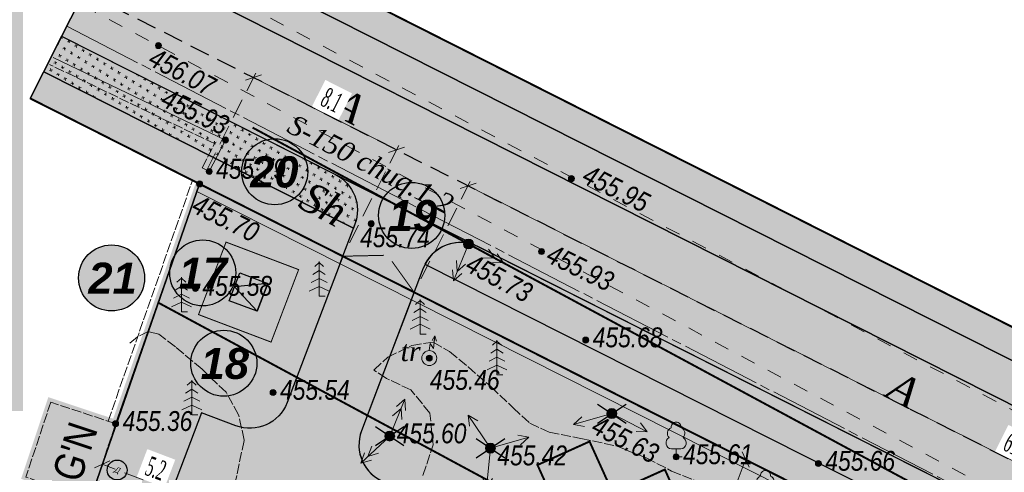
# Model space of a CAD drawing. Extents: x 398198 to 398512, y 4213857 to 4214102.
# Tile 21 of 30: x 398264 to 398313, y 4214025 to 4214048. Entities that reach past the tile are written whole.
import ezdxf
from ezdxf.enums import TextEntityAlignment as Align

# ---------------------------------------------------------------- set-up
doc = ezdxf.new("R2010")
doc.units = 0
doc.header["$LTSCALE"] = 0.5
doc.header["$MEASUREMENT"] = 0
for name, pattern in [('Auto_Street_NotBorder_Line_m1', [3, 1.5, -1.5]), ('Build_Contour_Notresid_m1', [1, 1, 0]), ('Commnctn_Waterpipes_Line_Unground_m1', [10, 8, -0.5, 1, -0.5]), ('Fence_Stone_Contour_Mr1m_m1', [1, 1, 0]), ('G_BUILDING_LINE', [3, 2, -1]), ('Relef_Horizontal_Basic_m1', [1, 1, 0]), ('STRIH_1', [3, 2, -1]), ('ГОСТ 2.303 6', [12, 8, -1.5, 1, -1.5])]:
    doc.linetypes.add(name, pattern=pattern)
doc.layers.add('.', color=7, linetype='Continuous', lineweight=15)
doc.layers.add('Yozuvlar', color=250, linetype='Continuous', lineweight=18)
for name, color, linetype in [('01_Red', 7, 'Continuous'), ('Bino', 7, 'Continuous'), ('TREE', 74, 'Continuous')]:
    doc.layers.add(name, color=color, linetype=linetype)
for name, color, linetype, lineweight, true_color in [('AUTO#_ROADS_EXIST_L', 7, 'Continuous', 15, 0x000000), ('AUTO#_ROADS_MTRAL_T', 7, 'Continuous', 15, 0x000000), ('COMMN_OBJCT_#####_B', 7, 'Continuous', 15, 0x000000), ('COMMN_OBJCT_WATER_L', 7, 'Continuous', 15, 0x000000), ('COMMN_OBJCT_WATER_T', 7, 'Continuous', 15, 0x000000), ('GREEN_VGTAT_SRVEY_B', 7, 'Continuous', 15, 0x000000)]:
    doc.layers.add(name, color=color, linetype=linetype, lineweight=lineweight, true_color=true_color)
for name, color, linetype, true_color in [('BUILD_NORES_CNTUR_P', 7, 'Continuous', 0x000000), ('BUILD_NORES_TITLE_T', 7, 'Continuous', 0x000000), ('COMMN_OBJCT_ELCTR_B', 7, 'Continuous', 0x000000), ('COMMN_OBJCT_ELCTR_T', 7, 'Continuous', 0x000000), ('FENCE_GRDRL_#####_L', 7, 'Continuous', 0x000000), ('RELEF_HRZNT_BASIC_L', 7, 'Continuous', 0x000000), ('RELEF_POINT_PICKT_B', 7, 'Continuous', 0x000000), ('RELEF_POINT_PICKT_T', 7, 'Continuous', 0x000000)]:
    doc.layers.add(name, color=color, linetype=linetype, true_color=true_color)
doc.styles.add('TimesNewRomanCyr', font='times.ttf', dxfattribs={"width": 0.5, "height": 1})
doc.styles.add('V@ler@Live', font='isocpeui.ttf')
doc.styles.add('БМ-431 (Times New Roman К)', font='timesi.ttf', dxfattribs={"height": 1})
doc.styles.add('Д-431 (Arial Narrow К)', font='ARIALNI.TTF', dxfattribs={"height": 1})
doc.styles.add('Р-131 (Arial Narrow)', font='ARIALN.TTF', dxfattribs={"height": 1})
doc.linetypes.add('Fence_Stone_Mr1m_08_m1', pattern='A,8,[1,Topography.shx,S=0.8,R=90,X=0,Y=0],0', length=8)
doc.linetypes.add('ОГРАДА_М_1М', pattern='A,2.5,["о",Standard,S=1,R=0,X=0,Y=-0.35],0.5,["0",Standard,S=0.5,R=0,X=-0.3,Y=-0.25],2.5', length=5.5)
doc.dimstyles.new('GENPLAN1', dxfattribs={"dimscale": 0.5, "dimtxt": 1, "dimasz": 1.2, "dimexe": 1.3, "dimexo": 1.5, "dimgap": 0.5, "dimtad": 1, "dimdec": 1, "dimzin": 0, "dimdsep": 46, "dimtxsty": 'TimesNewRomanCyr', "dimblk1": 'OBLIQUE', "dimblk2": 'OBLIQUE', "dimsah": 1, "dimcen": 1, "dimadec": 0, "dimazin": 0, "dimtfac": 0.75, "dimtdec": 1, "dimtix": 1, "dimtmove": 0, "dimatfit": 3, "dimfxl": 1, "dimtvp": 1.2, "dimtfill": 1, "dimlwd": 0, "dimlwe": 0, "dimarcsym": 0})
pattern_1 = [(12.94967521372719, (0, 0), (0.225141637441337, 0.3595987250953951), [0.15, -0.4499999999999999]), (102.9496752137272, (0.08989968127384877, -0.05628540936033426), (-0.359598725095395, 0.225141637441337), [0.15, -0.4499999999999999])]

# ---------------------------------------------------------------- blocks, each defined once
blk = doc.blocks.new('CommnctnPoleTcircle_m1')
at = {"layer": 'COMMN_OBJCT_#####_B', "lineweight": 13, "true_color": 0xfffffe}
h = blk.add_hatch(color=7, dxfattribs=at)
edge = h.paths.add_edge_path()
edge.add_arc((1e-16, -2e-16), 0.4999999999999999, 0, 360)
at = {"layer": 'COMMN_OBJCT_#####_B', "color": 18, "lineweight": 9, "true_color": 0x000000}
blk.add_circle((0, 0), 0.5, dxfattribs=at)
blk = doc.blocks.new('ElectricHighVLP_m1')
at = {"layer": 'COMMN_OBJCT_ELCTR_B', "color": 18, "linetype": 'Continuous', "lineweight": 20, "true_color": 0x000000}
for p, q in [((0, 0), (4, 0)), ((3, 0), (2, 0.5)), ((3, 0), (2, -0.5)), ((4, 0), (3, 0.5)), ((4, 0), (3, -0.5))]:
    blk.add_line(p, q, dxfattribs=at)
blk = doc.blocks.new('ElctrTransformerEarth_m1')
at = {"layer": 'COMMN_OBJCT_ELCTR_B', "linetype": 'Continuous', "lineweight": 15, "true_color": 0x000000}
h = blk.add_hatch(color=18, dxfattribs=at)
h.dxf.hatch_style = 1
edge = h.paths.add_edge_path()
edge.add_arc((0, 0), 0.75, 0, 360)
at = {"layer": 'COMMN_OBJCT_ELCTR_B', "color": 18, "linetype": 'Continuous', "lineweight": 20, "true_color": 0x000000}
for points in [[(0, 0.75), (0.08974686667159, 1.459962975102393), (0.410350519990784, 0.975522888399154), (0.5700258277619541, 2.251473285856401), (0.5015934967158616, 1.704636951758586)], [(0.2813961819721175, 1.775728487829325), (0.5700258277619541, 2.251473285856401), (0.7268534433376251, 1.719982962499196)]]:
    blk.add_lwpolyline(points, dxfattribs=at)
at = {"layer": 'COMMN_OBJCT_ELCTR_B', "color": 18, "linetype": 'Continuous', "lineweight": 15, "true_color": 0x000000}
blk.add_circle((0, 0), 0.75, dxfattribs=at)
blk = doc.blocks.new('ElectricLowVLP_m1')
at = {"layer": 'COMMN_OBJCT_ELCTR_B', "color": 18, "linetype": 'Continuous', "lineweight": 20, "true_color": 0x000000}
for p, q in [((0, 0), (4, 0)), ((4, 0), (3, 0.5)), ((4, 0), (3, -0.5))]:
    blk.add_line(p, q, dxfattribs=at)
blk = doc.blocks.new('GreenBroadleaf_m1')
at = {"layer": 'GREEN_VGTAT_SRVEY_B', "linetype": 'Continuous', "lineweight": 13, "true_color": 0xfffffe}
h = blk.add_hatch(color=7, dxfattribs=at)
h.dxf.hatch_style = 1
edge = h.paths.add_edge_path()
edge.add_line((-0.4761904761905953, 0.7999999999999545), (0.4761904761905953, 0.7999999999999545))
edge.add_arc((0.406312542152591, 1.407963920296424), 0.6119665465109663, 276.5566696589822, 421.5804886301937)
edge.add_arc((0.2768548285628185, 2.37654374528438), 0.601836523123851, 314.3499425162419, 428.7547873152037)
edge.add_arc((-0.0025463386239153, 2.998763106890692), 0.5012433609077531, 352.9771317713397, 449.7089336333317)
edge.add_arc((0.0025463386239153, 2.998763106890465), 0.5012433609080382, 90.29106636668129, 187.0228682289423)
edge.add_arc((-0.2768548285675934, 2.37654374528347), 0.60183652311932, 111.2452126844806, 225.6500574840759)
edge.add_arc((-0.4063125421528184, 1.407963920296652), 0.6119665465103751, 118.41951136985, 263.4433303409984)
at = {"layer": 'GREEN_VGTAT_SRVEY_B', "color": 18, "linetype": 'Continuous', "lineweight": 13, "true_color": 0x000000}
blk.add_line((-0.4761904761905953, 0.7999999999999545), (0.4761904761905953, 0.7999999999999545), dxfattribs=at)
blk.add_lwpolyline([(0, 0.7999999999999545), (0, 0), (0.6000000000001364, 0)], dxfattribs=at)
for centre, radius, start, end in [((0.0025463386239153, 2.998763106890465), 0.5012433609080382, 90.29106636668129, 187.0228682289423), ((-0.0025463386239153, 2.998763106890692), 0.5012433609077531, 352.9771317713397, 89.7089336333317), ((-0.2768548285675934, 2.37654374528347), 0.60183652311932, 111.2452126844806, 225.6500574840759), ((0.2768548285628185, 2.37654374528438), 0.601836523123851, 314.3499425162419, 68.75478731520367), ((-0.4063125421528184, 1.407963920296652), 0.6119665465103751, 118.41951136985, 263.4433303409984), ((0.406312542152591, 1.407963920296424), 0.6119665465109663, 276.5566696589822, 61.58048863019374)]:
    blk.add_arc(centre, radius, start, end, dxfattribs=at)
blk = doc.blocks.new('GreenSpruce_m1')
at = {"layer": 'GREEN_VGTAT_SRVEY_B', "color": 18, "linetype": 'Continuous', "lineweight": 13, "true_color": 0x000000, "flags": 128}
for points in [[(-0.4444444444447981, 3.000000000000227), (0, 3.400000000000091), (0.4444444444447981, 3.000000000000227)], [(0, 3.5), (0, 0), (0.5999999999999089, 0)], [(-0.62222222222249, 2.200000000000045), (0, 2.600000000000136), (0.62222222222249, 2.200000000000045)], [(-1, 0.5), (0, 1), (1, 0.5)], [(-0.8000000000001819, 1.400000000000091), (0, 1.800000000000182), (0.8000000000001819, 1.400000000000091)]]:
    blk.add_lwpolyline(points, dxfattribs=at)
blk = doc.blocks.new('PointHight_m1')
at = {"layer": 'RELEF_POINT_PICKT_B', "linetype": 'Continuous', "lineweight": 15, "true_color": 0x000000}
h = blk.add_hatch(color=18, dxfattribs=at)
edge = h.paths.add_edge_path()
edge.add_arc((8.94147e-11, 2.024967e-10), 0.3, 0, 360)
at = {"layer": 'RELEF_POINT_PICKT_B', "color": 18, "linetype": 'Continuous', "lineweight": 15, "true_color": 0x000000}
blk.add_circle((8.94147e-11, 2.024967e-10), 0.3, dxfattribs=at)
blk.add_point((8.94147e-11, 2.024967e-10), dxfattribs=at)
blk = doc.blocks.new('wdqwqwwq')
at = {"layer": 'AUTO#_ROADS_EXIST_L', "color": 18, "linetype": 'Auto_Street_NotBorder_Line_m1', "lineweight": 15, "true_color": 0x000000}
for points, elevation in [([(398268.546851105, 4214052.449537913), (398323.86, 4214023.209999), (398379.0629745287, 4213995.215138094)], 456.0530000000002), ([(398377.0952908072, 4213991.893539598), (398348.98, 4214006.239998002), (398322.01, 4214019.610001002), (398266.8898649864, 4214048.997346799)], 455.472)]:
    blk.add_lwpolyline(points, dxfattribs=dict(at, elevation=elevation))
at = {"layer": 'BUILD_NORES_CNTUR_P', "color": 18, "linetype": 'Build_Contour_Notresid_m1', "lineweight": 13, "true_color": 0x000000, "flags": 128}
blk.add_lwpolyline([(398265.4728674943, 4214028.932799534), (398264.2200708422, 4214025.164311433), (398267.4772033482, 4214024.081509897), (398268.7300000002, 4214027.849998)], close=True, dxfattribs=at)
at = {"layer": 'COMMN_OBJCT_WATER_L', "color": 5, "linetype": 'Commnctn_Waterpipes_Line_Unground_m1', "lineweight": 15, "true_color": 0x0000ff, "flags": 128}
for points in [[(398266.2782632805, 4214047.850201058), (398266.2782632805, 4214047.850201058)], [(398266.2782632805, 4214047.850201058), (398376.5044165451, 4213990.73558122), (398376.5044165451, 4213990.73558122), (398376.5044165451, 4213990.73558122)]]:
    blk.add_lwpolyline(points, dxfattribs=at)
at = {"layer": 'FENCE_GRDRL_#####_L', "color": 18, "linetype": 'Fence_Stone_Mr1m_08_m1', "lineweight": 13, "true_color": 0x000000, "elevation": 455.793}
blk.add_lwpolyline([(398273.43, 4214040.540001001), (398274.25, 4214042.120003), (398265.5851045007, 4214046.278988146)], dxfattribs=at)
at = {"layer": 'FENCE_GRDRL_#####_L', "color": 18, "linetype": 'Fence_Stone_Contour_Mr1m_m1', "lineweight": 13, "true_color": 0x000000, "elevation": 455.793}
blk.add_lwpolyline([(398273.43, 4214040.540001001), (398273.0749661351, 4214040.724258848), (398273.704864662, 4214041.937967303), (398265.4120176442, 4214045.91837625)], dxfattribs=at)
at = {"layer": 'FENCE_GRDRL_#####_L', "color": 18, "linetype": 'Fence_Stone_Contour_Mr1m_m1', "lineweight": 13, "true_color": 0x000000}
blk.add_lwpolyline([(398268.3524468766, 4214027.982110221), (398272.5898709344, 4214040.091911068), (398337.45, 4214007.330002)], dxfattribs=at)
at = {"layer": 'FENCE_GRDRL_#####_L', "color": 18, "linetype": 'Fence_Stone_Mr1m_08_m1', "lineweight": 13, "true_color": 0x000000}
blk.add_lwpolyline([(398268.73, 4214027.849998), (398272.8167437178, 4214039.529181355), (398337.2696546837, 4214006.972964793)], dxfattribs=at)
at = {"layer": 'RELEF_HRZNT_BASIC_L', "color": 34, "linetype": 'Relef_Horizontal_Basic_m1', "lineweight": 15, "true_color": 0xa55200, "elevation": 455.4999999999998}
for points in [[(398262.5099029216, 4214010.883333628), (398263.2, 4214010.070000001), (398263.5000000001, 4214009.709998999), (398264.5700000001, 4214010.43), (398266.3400000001, 4214012.470001), (398268.4300000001, 4214014.769997), (398270.13, 4214016.370002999), (398271.5000000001, 4214017.739998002), (398272.73, 4214019.559998), (398273.82, 4214021.949997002), (398274.71, 4214024.75), (398275.19, 4214027.029999), (398274.91, 4214028.290001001), (398274.2800000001, 4214029.43), (398273.0700000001, 4214030.589995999), (398271.73, 4214031.720001), (398270.9000000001, 4214032.360001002), (398270.37, 4214032.489998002), (398269.8300000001, 4214032.220001), (398269.3800000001, 4214031.860001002)], [(398284.17, 4214025.25), (398284.68, 4214026.790001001), (398284.5199242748, 4214028.377311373), (398283.5700000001, 4214029.550002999), (398282.3400000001, 4214030.129996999), (398281.71, 4214030.550002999), (398282.4, 4214031.190002), (398283.61, 4214031.790001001), (398284.6900000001, 4214031.949997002), (398285.5075352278, 4214031.482965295), (398286.44, 4214030.709998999), (398287.5900000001, 4214029.699997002), (398288.69, 4214028.660004), (398289.54, 4214027.879997), (398290.5200000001, 4214027.419998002), (398292.1, 4214027.110001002), (398293.88, 4214026.730003), (398295.39, 4214026.129997), (398296.66, 4214025.470001), (398297.92, 4214024.959998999)]]:
    blk.add_lwpolyline(points, dxfattribs=at)
at = {"layer": 'COMMN_OBJCT_#####_B', "color": 18, "true_color": 0x000000, "xscale": 0.5, "yscale": 0.5, "zscale": 0.5}
for p in [(398286.46, 4214036.889998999), (398293.66, 4214028.360001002), (398282.5, 4214027.230003), (398287.56, 4214026.620003)]:
    blk.add_blockref('CommnctnPoleTcircle_m1', p, dxfattribs=at)
at = {"layer": 'COMMN_OBJCT_ELCTR_B', "color": 18, "true_color": 0x000000}
for name, p, xscale, yscale, zscale, rotation in [('ElectricHighVLP_m1', (398286.46, 4214036.889998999), 0.4999999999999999, 0.4999999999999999, 0.4999999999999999, 247.7094091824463), ('ElectricHighVLP_m1', (398286.46, 4214036.889998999), 0.5, 0.5, 0.5, 331.6391721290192), ('ElectricHighVLP_m1', (398282.5, 4214027.230003), 0.5, 0.5, 0.5, 67.7044263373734), ('ElectricLowVLP_m1', (398293.66, 4214028.360001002), 0.5, 0.5, 0.5, 195.9205644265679), ('ElectricLowVLP_m1', (398293.6599999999, 4214028.360001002), 0.4999999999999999, 0.4999999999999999, 0.4999999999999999, 332.7948014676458), ('ElectricLowVLP_m1', (398287.56, 4214026.620003), 0.5, 0.5, 0.5, 124.1256639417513), ('ElectricHighVLP_m1', (398282.5, 4214027.230003), 0.5, 0.5, 0.5, 223.340048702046), ('ElectricLowVLP_m1', (398287.5599999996, 4214026.620003), 0.5, 0.5, 0.5, 15.92056443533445), ('ElectricLowVLP_m1', (398287.56, 4214026.620003), 0.5, 0.5, 0.5, 264.252170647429)]:
    blk.add_blockref(name, p, dxfattribs=dict(at, xscale=xscale, yscale=yscale, zscale=zscale, rotation=rotation))
at = {"layer": 'COMMN_OBJCT_ELCTR_B', "color": 18, "true_color": 0x000000, "xscale": 0.5, "yscale": 0.5, "zscale": 0.5}
blk.add_blockref('ElctrTransformerEarth_m1', (398284.49, 4214031.150002), dxfattribs=at)
at = {"layer": 'GREEN_VGTAT_SRVEY_B', "color": 18, "true_color": 0x000000, "xscale": 0.5, "yscale": 0.5, "zscale": 0.5}
for name, p in [('GreenSpruce_m1', (398278.9543378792, 4214034.260652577)), ('GreenSpruce_m1', (398272.034186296, 4214033.471636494)), ('GreenSpruce_m1', (398284.0263630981, 4214032.349656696)), ('GreenSpruce_m1', (398287.8901118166, 4214030.302231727)), ('GreenSpruce_m1', (398272.554026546, 4214028.291279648)), ('GreenBroadleaf_m1', (398296.89, 4214026.18)), ('GreenBroadleaf_m1', (398301.3801890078, 4214023.75009874))]:
    blk.add_blockref(name, p, dxfattribs=at)
at = {"layer": 'RELEF_POINT_PICKT_B', "color": 18, "true_color": 0x000000, "xscale": 0.5, "yscale": 0.5, "zscale": 0.5}
for p in [(398270.8800000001, 4214046.870003, 456.0659999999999), (398274.25, 4214042.120002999, 455.9280000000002), (398273.43, 4214040.540001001, 455.7929999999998), (398291.63, 4214040.18, 455.9499999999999), (398272.9500000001, 4214039.910004, 455.703), (398281.5700000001, 4214037.910004, 455.735), (398286.4600000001, 4214036.889998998, 455.725), (398290.13, 4214036.510001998, 455.934), (398272.74, 4214034.650002, 455.583), (398292.35, 4214032.059998, 455.683), (398284.49, 4214031.150001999, 455.4619999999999), (398276.6400000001, 4214029.419998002, 455.538), (398293.66, 4214028.360001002, 455.629), (398268.73, 4214027.849998, 455.36), (398282.5, 4214027.230003, 455.5959999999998), (398287.56, 4214026.620002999, 455.416), (398296.89, 4214026.18, 455.6099999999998), (398304.04, 4214025.849998, 455.6639999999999)]:
    blk.add_blockref('PointHight_m1', p, dxfattribs=at)
at = {"layer": 'AUTO#_ROADS_MTRAL_T', "color": 18, "true_color": 0x000000, "style": 'БМ-431 (Times New Roman К)'}
for s, p in [('A', (398280.0909076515, 4214043.163312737)), ('Sh', (398278.8267239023, 4214038.236686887)), ('A', (398307.9647357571, 4214028.90129936))]:
    blk.add_text(s, height=1.5, rotation=332.1382533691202, dxfattribs=at).set_placement(p, align=Align.CENTER)
at = {"layer": 'BUILD_NORES_TITLE_T', "color": 18, "true_color": 0x000000, "style": 'Р-131 (Arial Narrow)'}
blk.add_text("G'N", height=1.5, rotation=71.61112292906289, dxfattribs=at).set_placement((398266.6801957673, 4214026.438951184), align=Align.MIDDLE)
at = {"layer": 'COMMN_OBJCT_ELCTR_T', "color": 18, "linetype": 'Continuous', "true_color": 0x000000, "style": 'БМ-431 (Times New Roman К)'}
blk.add_text('tr', height=1, dxfattribs=at).set_placement((398283.047874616, 4214030.697658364), align=Align.BOTTOM_LEFT)
at = {"layer": 'COMMN_OBJCT_WATER_T', "color": 18, "linetype": 'Continuous', "true_color": 0x000000, "style": 'БМ-431 (Times New Roman К)'}
blk.add_text('S-150 chuq.1.2', height=1, rotation=332.6086830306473, dxfattribs=at).set_placement((398281.4807241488, 4214040.787560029), align=Align.MIDDLE)
at = {"layer": 'RELEF_POINT_PICKT_T', "color": 18, "true_color": 0x000000, "style": 'Д-431 (Arial Narrow К)'}
for s, rotation, p in [('456.07', 332.1382533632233, (398270.5287925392, 4214046.369342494, 456.0659999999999)), ('455.93', 334.3598792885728, (398271.1535776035, 4214044.31102526, 455.9280000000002)), ('455.95', 333.1939974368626, (398292.3168061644, 4214040.475034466, 455.9499999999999)), ('455.70', 333.2009147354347, (398272.6998918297, 4214038.97620817, 455.703)), ('455.93', 333.7595189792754, (398290.5036200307, 4214036.476340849, 455.934)), ('455.73', 331.6391721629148, (398286.4600665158, 4214036.015371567, 455.725)), ('455.63', 332.7948014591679, (398292.7838521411, 4214027.866877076, 455.629))]:
    blk.add_text(s, height=1, rotation=rotation, dxfattribs=at).set_placement(p, align=Align.MIDDLE_LEFT)
for s, p in [('455.79', (398273.7800000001, 4214040.675001, 455.7929999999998)), ('455.74', (398281.0115177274, 4214037.228665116, 455.735)), ('455.58', (398273.0900000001, 4214034.785002, 455.583)), ('455.68', (398292.7, 4214032.194998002, 455.683)), ('455.46', (398284.5193379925, 4214030.054991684, 455.4619999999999)), ('455.54', (398276.99, 4214029.554998, 455.538)), ('455.36', (398269.08, 4214027.984998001, 455.36)), ('455.60', (398282.85, 4214027.365003, 455.5959999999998)), ('455.42', (398287.91, 4214026.255003, 455.416)), ('455.61', (398297.24, 4214026.314999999, 455.6099999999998)), ('455.66', (398304.39, 4214025.984997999, 455.6639999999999))]:
    blk.add_text(s, height=1, dxfattribs=at).set_placement(p, align=Align.MIDDLE_LEFT)
blk = doc.blocks.new('qdqwdqwdwq')
at = {"color": 1, "linetype": 'Continuous', "lineweight": 25, "ltscale": 100}
blk.add_circle((1627131.486846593, 1455537.284221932), 500, dxfattribs=at)
at = {"color": 1, "linetype": 'Continuous', "lineweight": 25, "ltscale": 100, "style": 'V@ler@Live'}
blk.add_text('Д', height=300, dxfattribs=at).set_placement((1627116.259573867, 1455537.284221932), align=Align.MIDDLE_CENTER)
blk = doc.blocks.new('ииваиава')
at = {"color": 1, "linetype": 'Continuous'}
for points in [[(402379.0700488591, 4230314.275530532), (402380.7963843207, 4230315.42642084)], [(402379.0700488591, 4230315.42642084), (402380.7963843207, 4230314.275530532)]]:
    blk.add_lwpolyline(points, dxfattribs=at)
blk = doc.blocks.new('A$C5E723249')
at = {"linetype": 'Continuous', "lineweight": 30}
h = blk.add_hatch(color=256, dxfattribs=at)
h.dxf.hatch_style = 1
h.paths.add_polyline_path([(-1.020479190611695, 2.277346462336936), (0.4687932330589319, 2.098272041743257), (0.289718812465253, 0.6089996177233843), (-1.199553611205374, 0.7880740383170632)])
h = blk.add_hatch(color=1, dxfattribs=at)
h.dxf.hatch_style = 1
h.paths.add_polyline_path([(0.4687932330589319, 2.098272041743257), (-1.110016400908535, 1.532710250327), (0.289718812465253, 0.6089996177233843)])
at = {"linetype": 'Continuous', "lineweight": 30, "elevation": 372.794}
blk.add_lwpolyline([(-1.020479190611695, 2.277346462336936), (0.4687932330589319, 2.098272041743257), (0.289718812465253, 0.6089996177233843), (-1.199553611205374, 0.7880740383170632)], close=True, dxfattribs=at)
blk.add_lwpolyline([(0.4687932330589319, 2.098272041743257), (-1.110016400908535, 1.532710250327), (0.289718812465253, 0.6089996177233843), (0.4687932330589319, 2.098272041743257)], dxfattribs=at)
blk = doc.blocks.new('ЦЕППП3П')
at = {"layer": '.', "linetype": 'ByBlock', "lineweight": 30, "true_color": 0xffffff}
h = blk.add_hatch(color=7, dxfattribs=at)
h.dxf.hatch_style = 1
edge = h.paths.add_edge_path()
edge.add_arc((45296.4496340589, 54957.09264077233), 1.274023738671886, 0, 360)
at = {"color": 0, "linetype": 'ByBlock', "lineweight": 25}
blk.add_circle((45296.4496340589, 54957.09264077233), 1.274023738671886, dxfattribs=at)
blk = doc.blocks.new('_Oblique')
at = {"color": 0, "linetype": 'ByBlock', "lineweight": -2}
blk.add_line((-0.5, -0.5), (0.5, 0.5), dxfattribs=at)
blk = doc.blocks.new('*D144')
at = {"color": 0, "linetype": 'G_BUILDING_LINE', "lineweight": 0, "transparency": 16777216}
for p, q in [((398296.2436140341, 4214015.109638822), (398300.3828249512, 4214026.053236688)), ((398299.6813261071, 4214026.318565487), (398299.7748592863, 4214026.283188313)), ((398295.5421151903, 4214015.374967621), (398295.6356483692, 4214015.339590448))]:
    blk.add_line(p, q, dxfattribs=at)
at = {"layer": 'Defpoints', "color": 0, "linetype": 'Continuous', "transparency": 16777216}
for p in [(398300.3828249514, 4214026.053236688), (398300.3828249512, 4214026.053236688), (398296.2436140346, 4214015.109638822, 455.3879985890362)]:
    blk.add_point(p, dxfattribs=at)
at = {"color": 0, "linetype": 'Continuous', "lineweight": 0, "transparency": 16777216, "xscale": 0.6, "yscale": 0.6, "zscale": 0.6}
for p, rotation in [((398300.3828249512, 4214026.053236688), 69.28181458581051), ((398296.2436140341, 4214015.109638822), 249.2818145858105)]:
    blk.add_blockref('_Oblique', p, dxfattribs=dict(at, rotation=rotation))
at = {"color": 0, "linetype": 'Continuous', "transparency": 16777216, "insert": (398297.6022796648, 4214020.850337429), "char_height": 1, "attachment_point": 5, "rotation": 69.28181458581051, "style": 'TimesNewRomanCyr', "bg_fill": 3, "box_fill_scale": 1.25, "bg_fill_color": 256, "bg_fill_true_color": 13158600, "bg_fill_transparency": 0}
blk.add_mtext('11.7', dxfattribs=at)
blk = doc.blocks.new('*D146')
at = {"color": 0, "linetype": 'G_BUILDING_LINE', "lineweight": 0, "transparency": 16777216}
for p, q in [((398268.31795532, 4214026.510008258), (398268.2824243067, 4214026.416533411)), ((398272.9160333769, 4214023.95986371), (398268.0514727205, 4214025.808946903)), ((398272.6495507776, 4214023.258802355), (398272.6850817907, 4214023.352277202))]:
    blk.add_line(p, q, dxfattribs=at)
at = {"layer": 'Defpoints', "color": 0, "linetype": 'Continuous', "transparency": 16777216}
for p in [(398268.0514727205, 4214025.808946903, 455.36), (398268.0514727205, 4214025.808946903), (398272.9160333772, 4214023.95986371, 455.3879985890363)]:
    blk.add_point(p, dxfattribs=at)
at = {"color": 0, "linetype": 'Continuous', "lineweight": 0, "transparency": 16777216, "xscale": 0.6, "yscale": 0.6, "zscale": 0.6}
for p, rotation in [((398268.0514727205, 4214025.808946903), 159.1875471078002), ((398272.9160333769, 4214023.95986371), 339.1875471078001)]:
    blk.add_blockref('_Oblique', p, dxfattribs=dict(at, rotation=rotation))
at = {"color": 0, "linetype": 'Continuous', "transparency": 16777216, "insert": (398270.7538220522, 4214025.594901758), "char_height": 1, "attachment_point": 5, "rotation": 339.1875471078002, "style": 'TimesNewRomanCyr', "bg_fill": 3, "box_fill_scale": 1.25, "bg_fill_color": 256, "bg_fill_true_color": 13158600, "bg_fill_transparency": 0}
blk.add_mtext('5.2', dxfattribs=at)
blk = doc.blocks.new('*D158')
at = {"color": 0, "linetype": 'G_BUILDING_LINE', "lineweight": 0, "transparency": 16777216}
for p, q in [((398273.2883672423, 4214040.579337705), (398275.9506838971, 4214045.845596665)), ((398275.6574258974, 4214045.265510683), (398282.8466464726, 4214041.631055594)), ((398280.4775878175, 4214036.944882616), (398283.1399044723, 4214042.211141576))]:
    blk.add_line(p, q, dxfattribs=at)
at = {"layer": 'Defpoints', "color": 0, "linetype": 'Continuous', "transparency": 16777216}
for p in [(398282.8466464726, 4214041.631055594), (398272.9499926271, 4214039.910007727), (398280.1392132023, 4214036.275552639)]:
    blk.add_point(p, dxfattribs=at)
at = {"color": 0, "linetype": 'Continuous', "lineweight": 0, "transparency": 16777216, "xscale": 0.6, "yscale": 0.6, "zscale": 0.6}
for p, rotation in [((398275.6574258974, 4214045.265510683), 153.1814722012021), ((398282.8466464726, 4214041.631055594), 333.1814722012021)]:
    blk.add_blockref('_Oblique', p, dxfattribs=dict(at, rotation=rotation))
at = {"color": 0, "linetype": 'Continuous', "transparency": 16777216, "insert": (398279.5949647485, 4214044.126621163), "char_height": 1, "attachment_point": 5, "rotation": 333.1814722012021, "style": 'TimesNewRomanCyr', "bg_fill": 3, "box_fill_scale": 1.25, "bg_fill_color": 256, "bg_fill_true_color": 13158600, "bg_fill_transparency": 0}
blk.add_mtext('8.1', dxfattribs=at)
blk = doc.blocks.new('*D160')
at = {"color": 0, "linetype": 'G_BUILDING_LINE', "lineweight": 0, "transparency": 16777216}
for p, q in [((398284.0672907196, 4214035.130135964), (398286.7293637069, 4214040.395912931)), ((398286.4361057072, 4214039.815826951), (398340.9978968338, 4214012.232533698)), ((398338.6290818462, 4214007.546842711), (398341.2911548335, 4214012.812619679))]:
    blk.add_line(p, q, dxfattribs=at)
at = {"layer": 'Defpoints', "color": 0, "linetype": 'Continuous', "transparency": 16777216}
for p in [(398283.7289161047, 4214034.460805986), (398340.9978968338, 4214012.232533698), (398338.2907072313, 4214006.877512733)]:
    blk.add_point(p, dxfattribs=at)
at = {"color": 0, "linetype": 'Continuous', "lineweight": 0, "transparency": 16777216, "xscale": 0.6, "yscale": 0.6, "zscale": 0.6}
for p, rotation in [((398286.4361057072, 4214039.815826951), 153.1814722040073), ((398340.9978968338, 4214012.232533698), 333.1814722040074)]:
    blk.add_blockref('_Oblique', p, dxfattribs=dict(at, rotation=rotation))
at = {"color": 0, "linetype": 'Continuous', "transparency": 16777216, "insert": (398314.0599298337, 4214026.702518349), "char_height": 1, "attachment_point": 5, "rotation": 333.1814722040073, "style": 'TimesNewRomanCyr', "bg_fill": 3, "box_fill_scale": 1.25, "bg_fill_color": 256, "bg_fill_true_color": 13158600, "bg_fill_transparency": 0}
blk.add_mtext('61.1', dxfattribs=at)

msp = doc.modelspace()

# ---------------------------------------------------------------- hatches: boundary and pattern name
at = {"linetype": 'ByBlock', "lineweight": 30}
h = msp.add_hatch(color=31, dxfattribs=at)
h.dxf.hatch_style = 1
h.paths.add_polyline_path([(398267.49, 4214024.120002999), (398268.7300000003, 4214027.849998), (398265.4728674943, 4214028.932799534), (398264.2328674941, 4214025.202804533)])
at = {"layer": '01_Red', "linetype": 'Continuous'}
h = msp.add_hatch(color=256, dxfattribs=at)
h.dxf.hatch_style = 1
h.set_gradient(color1=(71, 71, 71), color2=(82, 82, 82), one_color=1, tint=0.3199999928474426)
h.paths.add_polyline_path([(398266.0169896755, 4214047.338068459), (398378.8269617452, 4213990.306287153), (398381.0828419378, 4213994.768462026), (398268.2728698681, 4214051.800243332)])
at = {"layer": 'Bino', "lineweight": 15, "ltscale": 0.1}
h = msp.add_hatch(color=254, dxfattribs=at)
h.dxf.hatch_style = 1
h.paths.add_polyline_path([(398233.3418769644, 4213931.64370058), (398271.65, 4213917.379997), (398291.7939270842, 4213909.099306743), (398303.2422295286, 4213940.202578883), (398309.986167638, 4213937.70971789), (398310.86, 4213940.190001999), (398308.0969150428, 4213941.312188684), (398323.5164050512, 4213978.502453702), (398345.4245986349, 4213969.254322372), (398358.0673947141, 4213996.879560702), (398377.2478456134, 4213987.182764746), (398382.6619580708, 4213997.891984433), (398269.8519859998, 4214054.923765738), (398264.4378735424, 4214044.214546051), (398272.9500000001, 4214039.910004), (398267.4900000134, 4214024.120003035), (398249.1699997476, 4213975.88999836), (398241.7099997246, 4213955.81999926), (398239.5553482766, 4213948.879702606)])
at = {"layer": 'TREE', "lineweight": 0}
h = msp.add_hatch(dxfattribs=at)
h.set_pattern_fill('CROSS', color=256, scale=1.2, angle=12.94967521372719)
h.set_pattern_definition(pattern_1)
h.paths.add_polyline_path([(398268.2728698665, 4214051.800243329), (398381.0828419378, 4213994.768462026), (398381.9851940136, 4213996.553331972), (398269.1752219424, 4214053.585113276)])
h = msp.add_hatch(dxfattribs=at)
h.set_pattern_fill('CROSS', color=256, scale=1.2, angle=12.94967521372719)
h.set_pattern_definition(pattern_1)
edge = h.paths.add_edge_path()
edge.add_line((398266.0169896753, 4214047.338068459), (398279.7821175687, 4214040.379022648))
edge.add_arc((398278.8797654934, 4214038.5941527), 1.999999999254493, -20.77618874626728, 63.18083762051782, ccw=False)
edge.add_line((398280.7497118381, 4214037.884715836), (398280.6746089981, 4214037.68675843))
edge.add_line((398280.6746089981, 4214037.68675843), (398265.1146375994, 4214045.553198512))
edge.add_line((398265.1146375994, 4214045.553198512), (398266.0169896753, 4214047.338068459))
h = msp.add_hatch(dxfattribs=at)
h.set_pattern_fill('CROSS', color=256, scale=1.2, angle=12.94967521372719)
h.set_pattern_definition(pattern_1)
edge = h.paths.add_edge_path()
edge.add_line((398280.1392132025, 4214036.275552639), (398277.3450841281, 4214028.910737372))
edge.add_arc((398275.4751377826, 4214029.620174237), 2.000000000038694, 249.2238112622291, 339.2238112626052, ccw=False)
edge.add_line((398274.7657009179, 4214027.750227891), (398273.0501396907, 4214028.401092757))
edge.add_line((398273.0501396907, 4214028.401092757), (398260.6420888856, 4213995.695731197))
edge.add_line((398260.6420888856, 4213995.695731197), (398263.5297428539, 4213994.600187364))
edge.add_arc((398262.8203059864, 4213992.73024102), 1.999999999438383, -20.776188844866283, 69.22381116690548, ccw=False)
edge.add_line((398264.6902523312, 4213992.020804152), (398242.7330388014, 4213934.14558921))
edge.add_line((398242.7330388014, 4213934.14558921), (398293.8716528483, 4213914.744167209))
edge.add_line((398293.8716528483, 4213914.744167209), (398291.7939270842, 4213909.099306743))
edge.add_line((398291.7939270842, 4213909.099306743), (398271.6604603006, 4213917.40535228))
edge.add_line((398271.6604603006, 4213917.40535228), (398233.3418769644, 4213931.64370058))
edge.add_line((398233.3418769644, 4213931.64370058), (398239.5553482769, 4213948.879702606))
edge.add_line((398239.5553482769, 4213948.879702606), (398241.7100000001, 4213955.820000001))
edge.add_line((398241.7100000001, 4213955.820000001), (398249.2250411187, 4213976.029535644))
edge.add_line((398249.2250411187, 4213976.029535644), (398267.4900000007, 4214024.120003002))
edge.add_line((398267.4900000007, 4214024.120003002), (398272.9500000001, 4214039.910004))
edge.add_line((398272.9500000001, 4214039.910004), (398280.1392132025, 4214036.275552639))
h.paths.add_polyline_path([(398241.8373765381, 4213931.784786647), (398242.7330388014, 4213934.14558921), (398246.1693559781, 4213932.841888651), (398245.2736937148, 4213930.481086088)], flags=16)
h.paths.add_polyline_path([(398257.9193903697, 4213974.174045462), (398264.690252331, 4213992.020804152), (398260.6698677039, 4213993.546093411), (398259.1446236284, 4213989.525827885), (398257.5551692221, 4213990.128849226), (398252.4063211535, 4213976.557423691)], flags=17)
h.paths.add_polyline_path([(398274.2780585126, 4214036.98576099), (398277.9244538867, 4214035.602359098), (398276.5410519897, 4214031.95596373), (398272.8946566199, 4214033.33936562)], flags=16)
h = msp.add_hatch(dxfattribs=at)
h.set_pattern_fill('CROSS', color=256, scale=1.2, angle=12.94967521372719)
h.set_pattern_definition(pattern_1)
edge = h.paths.add_edge_path()
edge.add_line((398284.2642960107, 4214035.871969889), (398337.9365655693, 4214008.737621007))
edge.add_line((398337.9365655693, 4214008.737621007), (398338.0116684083, 4214008.935578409))
edge.add_arc((398336.1417220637, 4214009.645015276), 2.000000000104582, 339.2238111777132, 423.1808375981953)
edge.add_line((398337.0440741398, 4214011.429885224), (398286.9614915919, 4214036.749445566))
edge.add_arc((398286.0580506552, 4214034.942379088), 2.020320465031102, 63.43729013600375, 152.6051185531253)
h = msp.add_hatch(dxfattribs=at)
h.set_pattern_fill('CROSS', color=256, scale=1.2, angle=12.94967521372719)
h.set_pattern_definition(pattern_1)
edge = h.paths.add_edge_path()
edge.add_line((398282.2454863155, 4214024.912480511), (398291.985495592, 4214021.217229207))
edge.add_line((398291.985495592, 4214021.217229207), (398289.9260521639, 4214025.773400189))
edge.add_line((398289.9260521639, 4214025.773400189), (398292.5418301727, 4214026.955762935))
edge.add_line((398292.5418301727, 4214026.955762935), (398293.7125374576, 4214024.365770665))
edge.add_line((398293.7125374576, 4214024.365770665), (398296.3257034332, 4214025.541087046))
edge.add_line((398296.3257034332, 4214025.541087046), (398297.5142257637, 4214022.92450703))
edge.add_line((398297.5142257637, 4214022.92450703), (398300.1302863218, 4214024.106244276))
edge.add_line((398300.1302863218, 4214024.106244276), (398301.3131054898, 4214021.487788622))
edge.add_line((398301.3131054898, 4214021.487788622), (398303.9297924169, 4214022.669808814))
edge.add_line((398303.9297924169, 4214022.669808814), (398305.1320672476, 4214020.008283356))
edge.add_line((398305.1320672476, 4214020.008283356), (398307.7484815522, 4214021.190933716))
edge.add_line((398307.7484815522, 4214021.190933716), (398308.9373706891, 4214018.560717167))
edge.add_line((398308.9373706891, 4214018.560717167), (398311.5534313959, 4214019.74245448))
edge.add_line((398311.5534313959, 4214019.74245448), (398314.7965828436, 4214012.562956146))
edge.add_line((398314.7965828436, 4214012.562956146), (398334.4237079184, 4214005.116642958))
edge.add_arc((398335.1331447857, 4214006.986589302), 1.999999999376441, 249.2238111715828, 339.2238112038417)
edge.add_line((398337.0030911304, 4214006.277152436), (398337.4014232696, 4214007.327083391))
edge.add_line((398337.4014232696, 4214007.327083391), (398283.7292451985, 4214034.461673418))
edge.add_line((398283.7292451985, 4214034.461673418), (398283.377167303, 4214033.533660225))
edge.add_line((398283.377167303, 4214033.533660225), (398281.9937654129, 4214029.887264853))
edge.add_line((398281.9937654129, 4214029.887264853), (398281.084976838, 4214027.491863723))
edge.add_arc((398282.9549231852, 4214026.782426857), 2.000000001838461, 159.2238112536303, 249.2238111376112)

# ---------------------------------------------------------------- linework, layer by layer
at = {"linetype": 'Continuous'}
msp.add_lwpolyline([(398233.3418769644, 4213931.64370058), (398271.65, 4213917.379997), (398291.7939270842, 4213909.099306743), (398303.2422295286, 4213940.202578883), (398309.986167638, 4213937.70971789), (398310.86, 4213940.190001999), (398308.0969150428, 4213941.312188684), (398323.5164050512, 4213978.502453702), (398345.4245986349, 4213969.254322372), (398358.0673947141, 4213996.879560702), (398377.2478456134, 4213987.182764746), (398382.6619580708, 4213997.891984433), (398269.8519859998, 4214054.923765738), (398264.4378735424, 4214044.214546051), (398272.9500000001, 4214039.910004), (398267.4900000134, 4214024.120003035), (398249.1699997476, 4213975.88999836), (398241.7099997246, 4213955.81999926), (398239.5553482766, 4213948.879702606)], close=True, dxfattribs=at)

# ---------------------------------------------------------------- block references
at = {"xscale": 0.001, "yscale": 0.001, "zscale": 0.001, "rotation": 339.2238112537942}
msp.add_blockref('qdqwdqwdwq', (396231.1760198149, 4213241.804301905, 455.3879985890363), dxfattribs=at)

# ---------------------------------------------------------------- next in the draw order: block references
at = {"linetype": 'Continuous'}
msp.add_blockref('wdqwqwwq', (0, 0), dxfattribs=at)

# ---------------------------------------------------------------- next in the draw order: hatches: boundary and pattern name
at = {"layer": '.', "linetype": 'Continuous', "lineweight": 35, "true_color": 0xffffff}
h = msp.add_hatch(color=7, dxfattribs=at)
h.dxf.hatch_style = 1
h.paths.add_polyline_path([(398224.8889131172, 4214028.487859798), (398264.0844584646, 4214028.487859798), (398264.0844584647, 4214064.763912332), (398224.8889131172, 4214064.763912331)])

# ---------------------------------------------------------------- next in the draw order: linework, layer by layer
at = {"linetype": 'Continuous', "elevation": -51.34284064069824}
for points in [[(398264.4378735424, 4214044.214546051), (398269.8519859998, 4214054.923765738)], [(398269.1752219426, 4214053.585113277), (398381.9851940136, 4213996.553331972)], [(398265.1146375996, 4214045.553198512), (398280.6746089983, 4214037.68675843)], [(398284.2642960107, 4214035.871969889), (398337.9365655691, 4214008.737621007)]]:
    msp.add_lwpolyline(points, dxfattribs=at)
at = {"color": 1, "linetype": 'Continuous', "const_width": 0.1, "elevation": -51.34284064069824}
for points in [[(398269.8519859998, 4214054.923765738), (398382.6619580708, 4213997.891984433)], [(398264.4378735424, 4214044.214546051), (398377.2478456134, 4213987.182764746)]]:
    msp.add_lwpolyline(points, dxfattribs=at)
at = {"linetype": 'Continuous'}
for points, elevation in [([(398268.2728698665, 4214051.800243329), (398381.0828419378, 4213994.768462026), (398381.9851940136, 4213996.553331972), (398269.1752219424, 4214053.585113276)], -51.34284064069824), ([(398275.8447463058, 4214033.503593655), (398274.4422865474, 4214034.035671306), (398274.9743641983, 4214035.438131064), (398276.376823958, 4214034.906053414)], -105.6008099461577)]:
    msp.add_lwpolyline(points, close=True, dxfattribs=dict(at, elevation=elevation))
msp.add_lwpolyline([(398266.0169896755, 4214047.338068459), (398378.8269617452, 4213990.306287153), (398381.0828419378, 4213994.768462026), (398268.2728698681, 4214051.800243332)], close=True, dxfattribs=at)
at = {"color": 7, "linetype": 'STRIH_1', "true_color": 0xffffff, "elevation": -51.34284064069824}
msp.add_lwpolyline([(398267.1449297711, 4214049.569155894), (398379.9549018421, 4213992.53737459)], dxfattribs=at)
at = {"linetype": 'Continuous'}
for points in [[(398266.0169896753, 4214047.338068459), (398279.7821175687, 4214040.379022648, -0.3836489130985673), (398280.7497118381, 4214037.884715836), (398280.6746089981, 4214037.68675843), (398265.1146375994, 4214045.553198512)], [(398280.1392132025, 4214036.275552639), (398277.3450841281, 4214028.910737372, -0.4142135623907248), (398274.7657009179, 4214027.750227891), (398273.0501396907, 4214028.401092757), (398260.6420888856, 4213995.695731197), (398263.5297428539, 4213994.600187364, -0.4142135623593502), (398264.6902523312, 4213992.020804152), (398242.7330388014, 4213934.14558921), (398293.8716528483, 4213914.744167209), (398291.7939270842, 4213909.099306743), (398271.6604603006, 4213917.40535228), (398233.3418769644, 4213931.64370058), (398239.5553482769, 4213948.879702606), (398241.7100000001, 4213955.820000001), (398249.2250411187, 4213976.029535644), (398267.4900000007, 4214024.120003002), (398272.9500000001, 4214039.910004)]]:
    msp.add_lwpolyline(points, format="xyb", close=True, dxfattribs=at)
msp.add_lwpolyline([(398266.0169896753, 4214047.338068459), (398279.7821175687, 4214040.379022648, -0.3836489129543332), (398280.7497118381, 4214037.884715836), (398279.9975133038, 4214035.902057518)], format="xyb", dxfattribs=at)
at = {"color": 6, "linetype": 'Continuous', "const_width": 0.1}
for points in [[(398275.6120385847, 4214042.744670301), (398326.1300000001, 4214015.480003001), (398356.6700000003, 4213999.440002), (398377.8275011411, 4213988.329334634)], [(398270.8625769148, 4214033.944521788), (398321.4302112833, 4214006.653045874), (398352.0201837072, 4213990.586798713), (398373.178184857, 4213979.475868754)]]:
    msp.add_lwpolyline(points, dxfattribs=at)
at = {"color": 5, "linetype": 'ОГРАДА_М_1М', "lineweight": 20, "const_width": 0.05}
for points in [[(398272.9500000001, 4214039.910004), (398280.1401882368, 4214036.278122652)], [(398280.1392132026, 4214036.275552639), (398282.2091719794, 4214036.320971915)]]:
    msp.add_lwpolyline(points, dxfattribs=at)
at = {"color": 0, "linetype": 'ОГРАДА_М_1М', "lineweight": 20, "ltscale": 0.5, "const_width": 0.05, "elevation": -105.6008099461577}
msp.add_lwpolyline([(398274.2780585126, 4214036.98576099), (398277.9244538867, 4214035.602359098), (398276.5410519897, 4214031.95596373), (398272.8946566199, 4214033.33936562), (398274.2780585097, 4214036.985760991)], dxfattribs=at)
at = {"linetype": 'Continuous'}
for points, elevation in [([(398284.1891931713, 4214035.674012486), (398281.084976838, 4214027.491863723, 0.4142135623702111), (398282.2454863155, 4214024.912480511), (398334.4237079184, 4214005.116642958, 0.4142135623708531), (398337.0030911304, 4214006.277152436), (398338.0116684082, 4214008.935578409, 0.3836489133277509), (398337.0440741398, 4214011.429885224), (398286.9614915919, 4214036.749445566, 0.445453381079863)], 455.3879985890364), ([(398284.2642960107, 4214035.871969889), (398337.9365655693, 4214008.737621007), (398338.0116684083, 4214008.935578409, 0.383648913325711), (398337.0440741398, 4214011.429885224), (398286.9614915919, 4214036.749445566, 0.4099659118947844)], -51.34284064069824), ([(398282.2454863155, 4214024.912480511), (398291.985495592, 4214021.217229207), (398289.9260521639, 4214025.773400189), (398292.5418301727, 4214026.955762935), (398293.7125374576, 4214024.365770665), (398296.3257034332, 4214025.541087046), (398297.5142257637, 4214022.92450703), (398300.1302863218, 4214024.106244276), (398301.3131054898, 4214021.487788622), (398303.9297924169, 4214022.669808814), (398305.1320672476, 4214020.008283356), (398307.7484815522, 4214021.190933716), (398308.9373706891, 4214018.560717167), (398311.5534313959, 4214019.74245448), (398314.7965828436, 4214012.562956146), (398334.4237079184, 4214005.116642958, 0.4142135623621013), (398337.0030911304, 4214006.277152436), (398337.4014232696, 4214007.327083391), (398283.7292451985, 4214034.461673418), (398283.377167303, 4214033.533660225), (398281.9937654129, 4214029.887264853), (398281.084976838, 4214027.491863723, 0.4142135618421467)], 455.3879985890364)]:
    msp.add_lwpolyline(points, format="xyb", close=True, dxfattribs=dict(at, elevation=elevation))
at = {"color": 5, "linetype": 'ОГРАДА_М_1М', "lineweight": 20, "const_width": 0.05, "elevation": 455.3879985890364}
for points in [[(398283.7292451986, 4214034.461673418), (398282.6133633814, 4214036.019685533)], [(398283.7252523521, 4214034.467248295), (398338.29070723, 4214006.877512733)]]:
    msp.add_lwpolyline(points, dxfattribs=at)
at = {"linetype": 'Continuous', "const_width": 0.4, "elevation": 455.36}
msp.add_lwpolyline([(398267.49, 4214024.120002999), (398268.7300000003, 4214027.849998), (398265.4728674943, 4214028.932799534), (398264.2328674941, 4214025.202804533)], close=True, dxfattribs=at)
at = {"color": 7, "lineweight": 30, "true_color": 0xffffff, "const_width": 0.09999970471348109}
for points, elevation in [([(398292.5421128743, 4214026.955137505), (398289.926052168, 4214025.773400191), (398291.9854955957, 4214021.217229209), (398294.6015563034, 4214022.398966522)], 455.3879985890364), ([(398296.3237756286, 4214025.545328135), (398293.7077149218, 4214024.363590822), (398295.767158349, 4214019.807419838), (398298.3832190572, 4214020.989157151)], -1223.040583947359)]:
    msp.add_lwpolyline(points, close=True, dxfattribs=dict(at, elevation=elevation))
at = {"elevation": 455.3879985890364}
msp.add_lwpolyline([(398291.9854955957, 4214021.217229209), (398289.926052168, 4214025.773400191), (398292.5418301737, 4214026.955762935), (398293.7077149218, 4214024.363590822), (398296.323492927, 4214025.545953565), (398297.5142257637, 4214022.92450703), (398300.1300037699, 4214024.106869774), (398301.3131054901, 4214021.487788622), (398303.9297924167, 4214022.669808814), (398305.1327036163, 4214020.008570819), (398307.7487643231, 4214021.190308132), (398308.9367418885, 4214018.560433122), (398311.5534313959, 4214019.74245448), (398314.7965828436, 4214012.562956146), (398291.9854955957, 4214021.217229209)], dxfattribs=at)
at = {"layer": 'Yozuvlar', "color": 6, "linetype": 'ГОСТ 2.303 6', "lineweight": 25, "ltscale": 0.5, "const_width": 0.4}
msp.add_lwpolyline([(398233.3418769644, 4213931.64370058), (398271.6500000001, 4213917.389998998), (398291.7939270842, 4213909.099306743), (398303.2637495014, 4213940.261045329), (398309.986167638, 4213937.70971789), (398310.9202586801, 4213940.17092709), (398308.0969150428, 4213941.312188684), (398311.73, 4213950.300002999), (398314.4099999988, 4213956.929999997), (398323.5164050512, 4213978.502453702), (398323.8849168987, 4213978.346893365), (398345.424598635, 4213969.254322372), (398347.9782160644, 4213975.318242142), (398358.0673811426, 4213996.879567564), (398272.9500000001, 4214039.910004), (398268.7300000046, 4214027.849998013), (398267.4900000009, 4214024.120003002), (398252.8700000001, 4213985.269996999), (398249.17, 4213975.889998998), (398241.71, 4213955.820000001), (398239.5084487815, 4213948.74960467)], close=True, dxfattribs=at)

# ---------------------------------------------------------------- next in the draw order: block references
at = {"xscale": 1.302954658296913, "yscale": 1.302954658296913, "zscale": 1.302954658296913}
for p in [(339257.5048902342, 4142433.927196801), (339264.3832947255, 4142431.731044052), (339253.8873141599, 4142428.838687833), (339249.3076030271, 4142428.580929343), (339254.945351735, 4142424.2944417)]:
    msp.add_blockref('ЦЕППП3П', p, dxfattribs=at)
at = {"color": 1, "linetype": 'Continuous', "lineweight": 30, "rotation": 346.0803032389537}
msp.add_blockref('A$C5E723249', (398275.4170334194, 4214032.982173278, -478.3948099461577), dxfattribs=at)
at = {"linetype": 'Continuous', "xscale": 0.832577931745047, "yscale": 0.832577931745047, "zscale": 0.832577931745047}
for p in [(63281.00742682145, 691961.5707453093, 455.629), (63269.84742682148, 691960.4407473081, 455.5959999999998), (63274.90742682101, 691959.8307473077)]:
    msp.add_blockref('ииваиава', p, dxfattribs=at)

# ---------------------------------------------------------------- next in the draw order: texts
at = {"color": 1, "linetype": 'ByBlock', "lineweight": 30, "char_height": 1.563545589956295, "width": 3.245198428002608, "attachment_point": 1}
for s, insert in [('\\pi0.45741;{\\fArial|b1|i1|c0|p34;20}', (398275.035319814, 4214041.298222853)), ('\\pi0.53526;{\\fArial|b1|i1|c0|p34;19}', (398281.9137243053, 4214039.102070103)), ('\\pi0.52353;{\\fArial|b1|i1|c0|p34;21}', (398266.8380326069, 4214035.951955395)), ('\\pi0.48674;{\\fArial|b1|i1|c0|p34;17}', (398271.4177437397, 4214036.209713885)), ('\\pi0.52566;{\\fArial|b1|i1|c0|p34;18}', (398272.4757813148, 4214031.665467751))]:
    msp.add_mtext(s, dxfattribs=dict(at, insert=insert))

# ---------------------------------------------------------------- next in the draw order: dimensions: what is measured, and where the dimension line sits
at = {"color": 5, "linetype": 'Continuous'}
for p1, p2, distance, picture, middle in [((398272.9499926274, 4214039.910007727), (398280.1392132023, 4214036.275552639), 6.000967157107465, '*D158', (398279.5949647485, 4214044.126621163)), ((398272.9160333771, 4214023.95986371, 455.3879985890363), (398268.0514727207, 4214025.808946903, 455.36), 6.204556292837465e-11, '*D146', (398270.7538220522, 4214025.594901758)), ((398296.2436140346, 4214015.109638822, 455.3879985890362), (398300.3828249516, 4214026.053236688), 3.8110392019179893e-10, '*D144', (398297.6022796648, 4214020.850337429))]:
    dim = msp.add_aligned_dim(p1=p1, p2=p2, distance=distance, dimstyle='GENPLAN1', dxfattribs=at)
    dim.commit()
    dim.dimension.update_dxf_attribs({"geometry": picture, "text_midpoint": middle})

# ---------------------------------------------------------------- next in the draw order: dimensions: what is measured, and where the dimension line sits
dim = msp.add_aligned_dim(p1=(398283.7289161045, 4214034.460805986), p2=(398338.2907072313, 4214006.877512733), distance=6.000427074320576, dimstyle='GENPLAN1', dxfattribs=at)
dim.commit()
dim.dimension.update_dxf_attribs({"geometry": '*D160', "text_midpoint": (398314.0599298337, 4214026.702518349)})

# ---------------------------------------------------------------- next in the draw order: hatches: boundary and pattern name
at = {"layer": '.', "linetype": 'Continuous', "lineweight": 35, "true_color": 0xffffff}
h = msp.add_hatch(color=7, dxfattribs=at)
h.dxf.hatch_style = 1
h.paths.add_polyline_path([(398214.8889131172, 4214067.263912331), (398511.8889131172, 4214067.263912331), (398511.8889131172, 4213857.263912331), (398214.8889131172, 4213857.263912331)])
h.paths.add_polyline_path([(398224.8889131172, 4214064.763912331), (398509.3889131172, 4214064.763912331), (398509.3889131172, 4213859.763912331), (398224.8889131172, 4213859.763912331)], flags=16)

doc.saveas('drawing.dxf')
